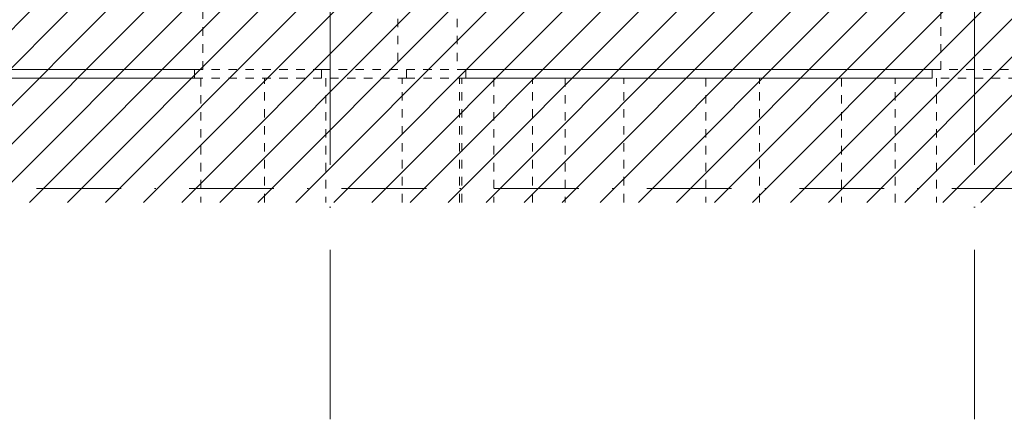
# Model space of a CAD drawing. Header units: millimetres. Extents: x 200776 to 378340, y -23587 to 19113.
# Tile 55 of 61: x 332063 to 343681, y -6123 to -1411. Entities that reach past the tile are written whole.
import ezdxf

# ---------------------------------------------------------------- set-up
doc = ezdxf.new("R2010")
doc.units = ezdxf.units.MM
for name, pattern in [('A_CARA_02_Čárkovaná', [200, 100, -100]), ('Čerchovaná 10mm', [1800, 1000, -400, 0, -400]), ('Čerchovaná 20mm', [3000, 2000, -500, 0, -500])]:
    doc.linetypes.add(name, pattern=pattern)
for name, color, linetype, lineweight in [('CA_OSY', 5, 'Continuous', 9), ('CA_POHHRA25', 7, 'Continuous', 13), ('CA_ZAKLADY25', 7, 'Continuous', 13), ('Vzor v řezu', 55, 'Continuous', 9)]:
    doc.layers.add(name, color=color, linetype=linetype, lineweight=lineweight)

msp = doc.modelspace()

# ---------------------------------------------------------------- hatches: boundary and pattern name
at = {"layer": 'Vzor v řezu'}
h = msp.add_hatch(dxfattribs=at)
h.set_pattern_fill('FP_50', color=256, style=0, pattern_type=2)
h.set_pattern_definition([(45, (339103.94, 1115), (-224.506, 224.506), [])])
h.paths.add_polyline_path([(346112, -3565.5), (347624.2, -3565.5), (347624.2, 5059.5), (345473, 5071.3), (345075.1, 4997.6), (345075.1, -210), (343640.5, -210), (343640.5, -1140), (343271.2, -1140), (343271.2, -1300), (329419.2, -1300), (329419.2, -3565.5), (345802.9, -3565.5)])

# ---------------------------------------------------------------- linework, layer by layer
at = {"layer": 'CA_OSY', "linetype": 'Čerchovaná 20mm'}
for p, q in [((335725.4, -6123.3), (335725.4, 17912.5)), ((343330.5, -6123.3), (343330.5, 17912.5))]:
    msp.add_line(p, q, dxfattribs=at)
at = {"layer": 'CA_OSY', "linetype": 'Čerchovaná 10mm'}
msp.add_line((326861.3, -3400), (351761, -3400), dxfattribs=at)
at = {"layer": 'CA_POHHRA25', "lineweight": 9}
for p, q in [((334125.8, -2000), (330816.9, -2000)), ((342830.5, -2000), (337325.8, -2000)), ((330816.9, -2100), (334125.8, -2100)), ((337325.8, -2100), (342830.5, -2100))]:
    msp.add_line(p, q, dxfattribs=at)
at = {"layer": 'CA_ZAKLADY25', "linetype": 'A_CARA_02_Čárkovaná', "lineweight": 9}
for p, q in [((334225.8, -2000), (334225.8, -1000)), ((335725.5, -2000), (335725.5, -1000)), ((336525.5, -1000), (336525.5, -2000)), ((337225.8, -1000), (337225.8, -2000)), ((342930.5, -2000), (342930.5, -1000)), ((334125.8, -2000), (335625.5, -2000)), ((334125.8, -2100), (334125.8, -2000)), ((335625.5, -2000), (336625.5, -2000)), ((335625.5, -2100), (335625.5, -2000)), ((336625.5, -2000), (336625.5, -2100)), ((336625.5, -2000), (337325.8, -2000)), ((337325.8, -2000), (337325.8, -2100)), ((342830.5, -2000), (343830.5, -2000)), ((342830.5, -2100), (342830.5, -2000)), ((335625.5, -2100), (334125.8, -2100)), ((334200.4, -2100), (334200.4, -3565.5)), ((334950.4, -3565.5), (334950.4, -2100)), ((336625.5, -2100), (335625.5, -2100)), ((335675.5, -2100), (335675.5, -3565.5)), ((336575.5, -3565.5), (336575.5, -2100)), ((337325.8, -2100), (336625.5, -2100)), ((337250.4, -3565.5), (337250.4, -2100)), ((337278.9, -3565.5), (337278.9, -2100)), ((337656.6, -2100), (337656.6, -3565.5)), ((338114.5, -3565.5), (338114.5, -2100)), ((338500.4, -2100), (338500.4, -3565.5)), ((339192.6, -3565.5), (339192.6, -2100)), ((340158.2, -2100), (340158.2, -3565.5)), ((340792.6, -3565.5), (340792.6, -2100)), ((341758.2, -2100), (341758.2, -3565.5)), ((342392.6, -3565.5), (342392.6, -2100)), ((343830.5, -2100), (342830.5, -2100)), ((342880.5, -2100), (342880.5, -3565.5))]:
    msp.add_line(p, q, dxfattribs=at)

doc.saveas('drawing.dxf')
